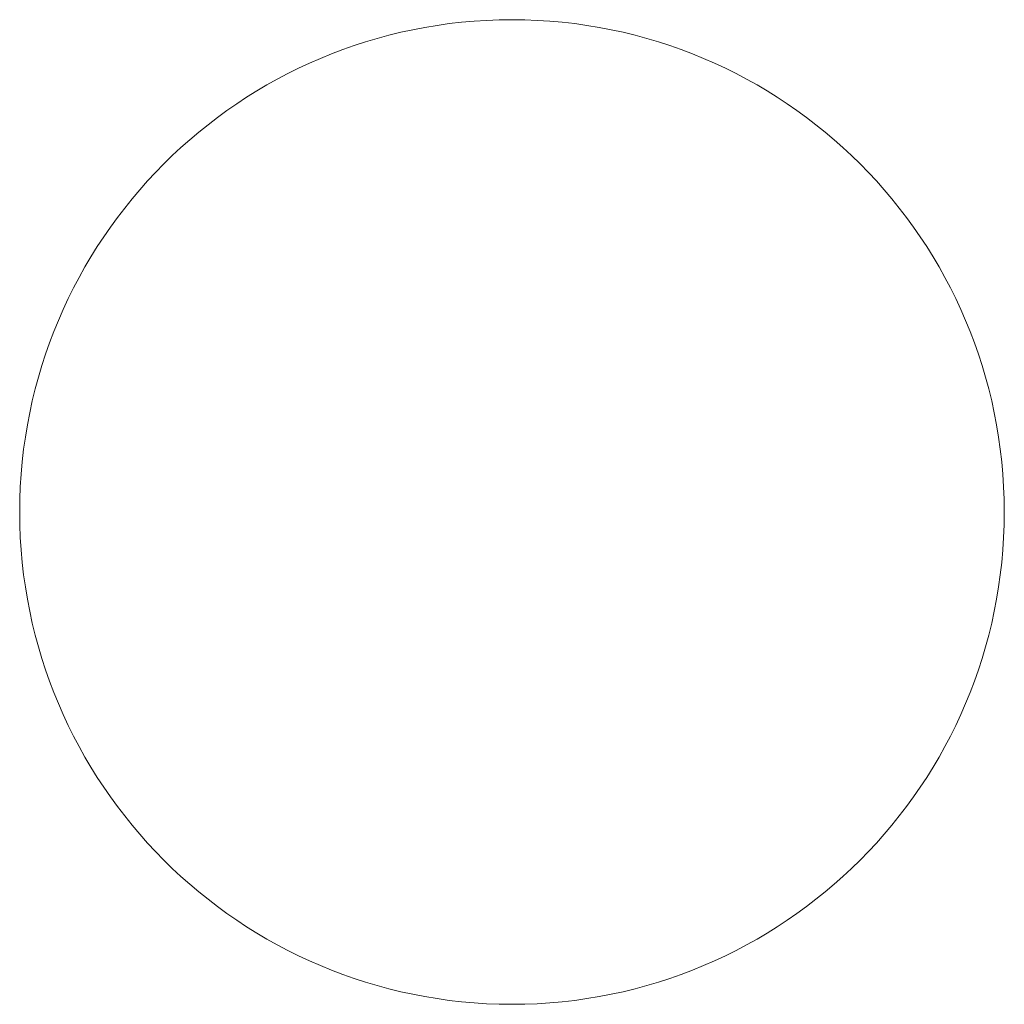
# Model space of a CAD drawing. Header units: centimetres. Extents: x 373.9 to 441.4, y 93.6 to 150.7.
# Tile 1 of 5: x 373.9 to 393.9, y 130.7 to 150.7. Entities that reach past the tile are written whole.
import ezdxf

# ---------------------------------------------------------------- set-up
doc = ezdxf.new("R2010")
doc.units = ezdxf.units.CM
doc.set_wipeout_variables(frame=1)
doc.layers.add('Nessuna', color=7, linetype='Continuous', lineweight=5)

msp = doc.modelspace()

# ---------------------------------------------------------------- wipeouts: each hides what was drawn before it
at = {"color": 7, "linetype": 'Continuous', "lineweight": 5}
msp.add_wipeout([(383.872, 150.711), (384.853, 150.663), (385.823, 150.519), (386.775, 150.28), (387.699, 149.95), (388.586, 149.53), (389.428, 149.026), (390.216, 148.441), (390.944, 147.782), (391.603, 147.055), (392.187, 146.267), (392.692, 145.425), (393.111, 144.538), (393.442, 143.614), (393.68, 142.662), (393.824, 141.691), (393.872, 140.711), (393.824, 139.731), (393.68, 138.76), (393.442, 137.808), (393.111, 136.884), (392.692, 135.997), (392.187, 135.155), (391.603, 134.367), (390.944, 133.64), (390.216, 132.981), (389.428, 132.396), (388.586, 131.892), (387.699, 131.472), (386.775, 131.142), (385.823, 130.903), (384.853, 130.759), (383.872, 130.711), (382.892, 130.759), (381.922, 130.903), (380.97, 131.142), (380.046, 131.472), (379.158, 131.892), (378.317, 132.396), (377.529, 132.981), (376.801, 133.64), (376.142, 134.367), (375.558, 135.155), (375.053, 135.997), (374.634, 136.884), (374.303, 137.808), (374.065, 138.76), (373.921, 139.731), (373.872, 140.711), (373.921, 141.691), (374.065, 142.662), (374.303, 143.614), (374.634, 144.538), (375.053, 145.425), (375.558, 146.267), (376.142, 147.055), (376.801, 147.782), (377.529, 148.441), (378.317, 149.026), (379.158, 149.53), (380.046, 149.95), (380.97, 150.28), (381.922, 150.519), (382.892, 150.663)], dxfattribs=at).dxf.layer = 'Nessuna'

# ---------------------------------------------------------------- next in the draw order: linework, layer by layer
at = {"layer": 'Nessuna', "color": 7, "linetype": 'Continuous', "lineweight": 5}
msp.add_circle((383.872, 140.711), 10, dxfattribs=at)

doc.saveas('drawing.dxf')
